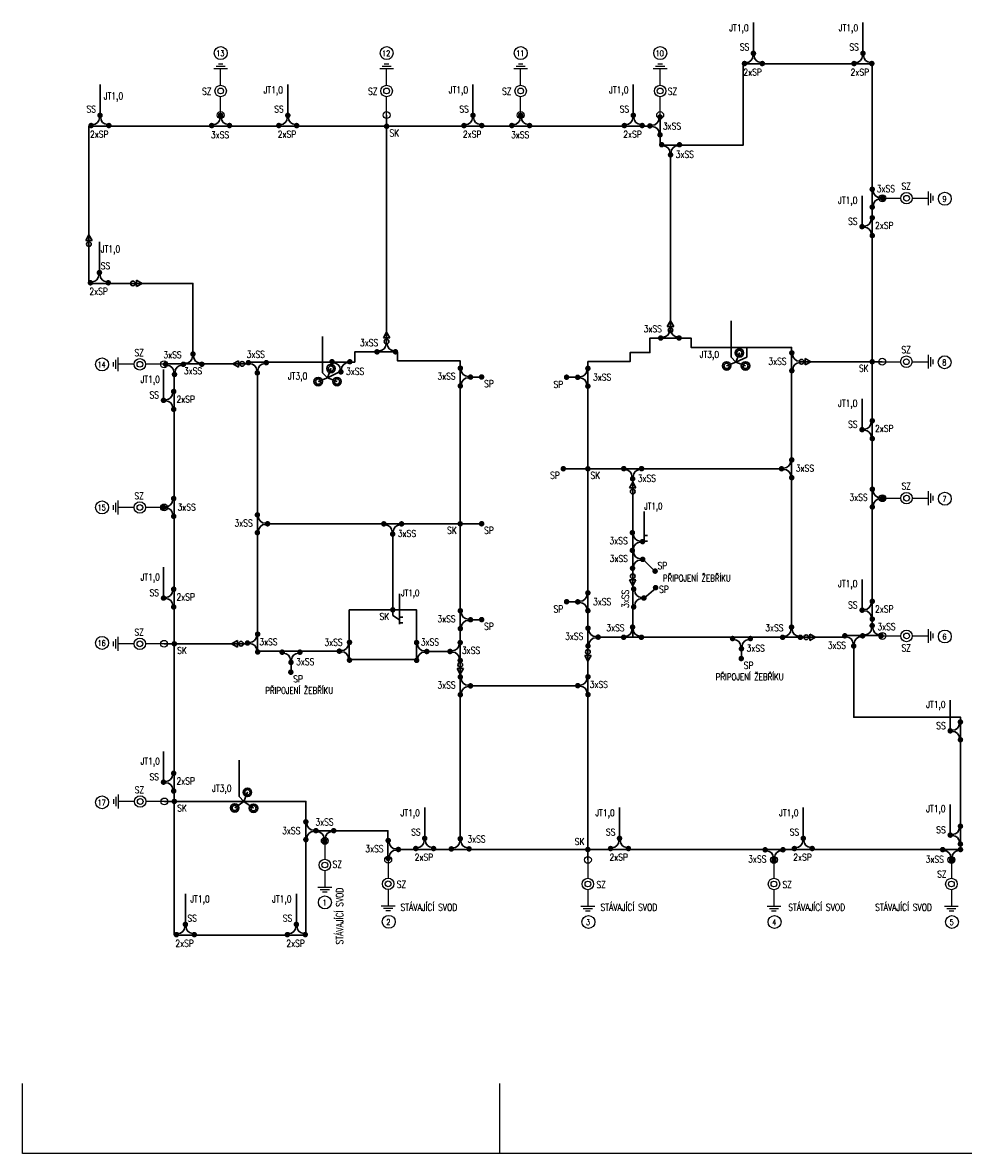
# Model space of a CAD drawing. Header units: millimetres. Extents: x 434746 to 672760, y -61647 to 206428.
# Tile 4 of 24: x 463889 to 505283, y 12652 to 62414. Entities that reach past the tile are written whole.
import ezdxf

# ---------------------------------------------------------------- set-up
doc = ezdxf.new("R2010")
doc.units = ezdxf.units.MM
for name, color, linetype, lineweight in [('E-hromosvody', 240, 'Continuous', 30), ('E-p_vo', 240, 'Continuous', 30), ('E-uzemneni_vnejsi', 240, 'Continuous', 30)]:
    doc.layers.add(name, color=color, linetype=linetype, lineweight=lineweight)
doc.styles.add('ROMANS', font='romans.shx', dxfattribs={"width": 0.8, "height": 125})

# ---------------------------------------------------------------- blocks, each defined once
blk = doc.blocks.new('A$C3AE25937')
at = {"layer": 'E-hromosvody', "lineweight": -3}
for p, q in [((-2071, 94), (-2071, -94)), ((-1978, 188), (-1978, -188)), ((-1884, 281), (-1884, -281)), ((-1500, 0), (-1884, 0)), ((-1219, 0), (-1500, 0)), ((0, 0), (-750, 0))]:
    blk.add_line(p, q, dxfattribs=at)
for centre, radius in [((-984, 0), 234), ((-984, 0), 117), ((0, 0), 141)]:
    blk.add_circle(centre, radius, dxfattribs=at)
blk = doc.blocks.new('*U12')
at = {"color": 0, "linetype": 'ByBlock', "ltscale": 0.2}
for radius in [110, 70]:
    blk.add_circle((0, 0), radius, dxfattribs=at)
blk = doc.blocks.new('A$C2AD8455B')
at = {"layer": 'E-uzemneni_vnejsi'}
for points in [[(-357, -278), (-357, 4)], [(-357, -278), (-105, -137), (-357, 4)]]:
    blk.add_lwpolyline(points, dxfattribs=at)
blk.add_circle((-518, -137), 103, dxfattribs=at)

msp = doc.modelspace()

# ---------------------------------------------------------------- linework, layer by layer
at = {"layer": 'E-hromosvody', "ltscale": 30, "const_width": 121}
for points in [[(495592, 60613, 1), (495713, 60613, 1)], [(495985, 61061, 1), (496107, 61061, 1)], [(496375, 60613, 1), (496496, 60613, 1)], [(500411, 60613, 1), (500532, 60613, 1)], [(500804, 61061, 1), (500925, 61061, 1)], [(501194, 60613, 1), (501315, 60613, 1)], [(467235, 58332, 1), (467356, 58332, 1)], [(472541, 58332, 1), (472662, 58332, 1)], [(475497, 58332, 1), (475618, 58332, 1)], [(483642, 58332, 1), (483763, 58332, 1)], [(485747, 58332, 1), (485869, 58332, 1)], [(490698, 58332, 1), (490819, 58332, 1)], [(491936, 58198, 1), (491936, 58319, 1)], [(466841, 57884, 1), (466963, 57884, 1)], [(467624, 57884, 1), (467745, 57884, 1)], [(472148, 57884, 1), (472269, 57884, 1)], [(472930, 57884, 1), (473052, 57884, 1)], [(475103, 57884, 1), (475224, 57884, 1)], [(475886, 57884, 1), (476007, 57884, 1)], [(479905, 57792, 1), (479905, 57913, 1)], [(483249, 57884, 1), (483370, 57884, 1)], [(484032, 57884, 1), (484153, 57884, 1)], [(485354, 57884, 1), (485475, 57884, 1)], [(486137, 57884, 1), (486258, 57884, 1)], [(490305, 57884, 1), (490426, 57884, 1)], [(491088, 57884, 1), (491209, 57884, 1)], [(491488, 57808, 1), (491488, 57929, 1)], [(491936, 57415, 1), (491936, 57536, 1)], [(492069, 57040, 1), (491948, 57040, 1)], [(492852, 57040, 1), (492731, 57040, 1)], [(492458, 56592, 1), (492337, 56592, 1)], [(501272, 55139, 1), (501272, 55018, 1)], [(501720, 54746, 1), (501720, 54625, 1)], [(501272, 54356, 1), (501272, 54235, 1)], [(501274, 53765, 1), (501274, 53886, 1)], [(500825, 53375, 1), (500825, 53496, 1)], [(501274, 52982, 1), (501274, 53103, 1)], [(467207, 51413, 1), (467329, 51413, 1)], [(466814, 50965, 1), (466935, 50965, 1)], [(467597, 50965, 1), (467718, 50965, 1)], [(492026, 48533, 1), (491905, 48533, 1)], [(492715, 48535, 1), (492836, 48535, 1)], [(471324, 47829, 1), (471445, 47829, 1)], [(479544, 47926, 1), (479422, 47926, 1)], [(480232, 47928, 1), (480353, 47928, 1)], [(497734, 47939, 1), (497734, 47818, 1)], [(470242, 47379, 1), (470121, 47379, 1)], [(471025, 47379, 1), (470904, 47379, 1)], [(471714, 47380, 1), (471835, 47380, 1)], [(473886, 47449, 1), (473765, 47449, 1)], [(474669, 47449, 1), (474548, 47449, 1)], [(477563, 47490, 1), (477442, 47490, 1)], [(478346, 47490, 1), (478225, 47490, 1)], [(483148, 47268, 1), (483148, 47147, 1)], [(488761, 47259, -1), (488761, 47138, -1)], [(501270, 47431, 1), (501270, 47552, 1)], [(470632, 46930, 1), (470511, 46930, 1)], [(474276, 47001, 1), (474155, 47001, 1)], [(477953, 47042, 1), (477832, 47042, 1)], [(483597, 46875, 1), (483597, 46754, 1)], [(484086, 46758, 1), (484086, 46880, 1)], [(487824, 46749, -1), (487824, 46870, -1)], [(488313, 46866, -1), (488313, 46744, -1)], [(497734, 47157, 1), (497734, 47035, 1)], [(470537, 46120, 1), (470537, 46242, 1)], [(483148, 46485, 1), (483148, 46364, 1)], [(488761, 46476, -1), (488761, 46355, -1)], [(470089, 45731, 1), (470089, 45852, 1)], [(470537, 45337, 1), (470537, 45459, 1)], [(501274, 44831, 1), (501274, 44952, 1)], [(500825, 44441, 1), (500825, 44562, 1)], [(501274, 44048, 1), (501274, 44169, 1)], [(487679, 42720, 1), (487679, 42841, 1)], [(488761, 42720, 1), (488761, 42841, 1)], [(490401, 42786, 1), (490279, 42786, 1)], [(491184, 42786, 1), (491062, 42786, 1)], [(497283, 42720, 1), (497283, 42841, 1)], [(497731, 43109, 1), (497731, 43231, 1)], [(490790, 42338, 1), (490669, 42338, 1)], [(497731, 42326, 1), (497731, 42448, 1)], [(501277, 41942, 1), (501277, 41821, 1)], [(470537, 41410, 1), (470537, 41532, 1)], [(501725, 41549, 1), (501725, 41427, 1)], [(470089, 41021, 1), (470089, 41142, 1)], [(470537, 40627, 1), (470537, 40749, 1)], [(474219, 40812, 1), (474219, 40691, 1)], [(501277, 41159, 1), (501277, 41038, 1)], [(474668, 40419, 1), (474668, 40298, 1)], [(479842, 40355, 1), (479721, 40355, 1)], [(480625, 40355, 1), (480504, 40355, 1)], [(483145, 40299, 1), (483145, 40420, 1)], [(484086, 40299, 1), (484086, 40420, 1)], [(474219, 40029, 1), (474219, 39908, 1)], [(480232, 39907, 1), (480110, 39907, 1)], [(490718, 40029, 1), (490718, 39908, 1)], [(491167, 39636, 1), (491167, 39515, 1)], [(490718, 39246, 1), (490718, 39125, 1)], [(491175, 38852, 1), (491175, 38731, 1)], [(490726, 38463, 1), (490726, 38342, 1)], [(491719, 38215, 1), (491719, 38336, 1)], [(470537, 37419, 1), (470537, 37541, 1)], [(488761, 37377, -1), (488761, 37256, -1)], [(490777, 37545, 1), (490777, 37424, 1)], [(491739, 37486, 1), (491739, 37607, 1)], [(470089, 37030, 1), (470089, 37151, 1)], [(487824, 36867, -1), (487824, 36989, -1)], [(488313, 36984, -1), (488313, 36863, -1)], [(491225, 37152, 1), (491225, 37031, 1)], [(501274, 36886, 1), (501274, 37007, 1)], [(470537, 36637, 1), (470537, 36758, 1)], [(480175, 36512, 1), (480175, 36633, 1)], [(483148, 36591, 1), (483148, 36470, 1)], [(488761, 36594, -1), (488761, 36473, -1)], [(490777, 36762, 1), (490777, 36641, 1)], [(500825, 36497, 1), (500825, 36618, 1)], [(483148, 35808, 1), (483148, 35687, 1)], [(483597, 36197, 1), (483597, 36076, 1)], [(484086, 36081, 1), (484086, 36202, 1)], [(488766, 35825, 1), (488766, 35704, 1)], [(490667, 35812, 1), (490788, 35812, 1)], [(497661, 35812, 1), (497783, 35812, 1)], [(501210, 35877, 1), (501331, 35877, 1)], [(501274, 36103, 1), (501274, 36225, 1)], [(474231, 35440, 1), (474231, 35561, 1)], [(489214, 35432, 1), (489214, 35311, 1)], [(490274, 35364, 1), (490395, 35364, 1)], [(491056, 35364, 1), (491178, 35364, 1)], [(495188, 35309, 1), (495067, 35309, 1)], [(495971, 35309, 1), (495850, 35309, 1)], [(497268, 35364, 1), (497389, 35364, 1)], [(498051, 35364, 1), (498172, 35364, 1)], [(500128, 35429, 1), (500007, 35429, 1)], [(500911, 35429, 1), (500790, 35429, 1)], [(501600, 35429, 1), (501721, 35429, 1)], [(470564, 35017, 1), (470564, 35138, 1)], [(473783, 35050, 1), (473783, 35171, 1)], [(474231, 34657, 1), (474231, 34778, 1)], [(477824, 34692, 1), (477824, 34813, 1)], [(478272, 35082, 1), (478272, 35203, 1)], [(481224, 35192, 1), (481224, 35071, 1)], [(481672, 34799, 1), (481672, 34678, 1)], [(482695, 34679, 1), (482695, 34801, 1)], [(483143, 35069, 1), (483143, 35190, 1)], [(488766, 35042, 1), (488766, 34921, 1)], [(495578, 34860, 1), (495457, 34860, 1)], [(500517, 34980, 1), (500396, 34980, 1)], [(475369, 34709, 1), (475247, 34709, 1)], [(475758, 34261, 1), (475637, 34261, 1)], [(476152, 34709, 1), (476030, 34709, 1)], [(478272, 34299, 1), (478272, 34420, 1)], [(481224, 34409, 1), (481224, 34288, 1)], [(483143, 34286, 1), (483143, 34407, 1)], [(495509, 34367, 1), (495509, 34488, 1)], [(475690, 33767, 1), (475690, 33888, 1)], [(483148, 33679, 1), (483148, 33558, 1)], [(483597, 33286, 1), (483597, 33165, 1)], [(488317, 33175, 1), (488317, 33296, 1)], [(488765, 33564, 1), (488765, 33686, 1)], [(483148, 32896, 1), (483148, 32775, 1)], [(488765, 32781, 1), (488765, 32903, 1)], [(504705, 31186, 1), (504705, 31307, 1)], [(505153, 31575, 1), (505153, 31697, 1)], [(505153, 30793, 1), (505153, 30914, 1)], [(470537, 29320, 1), (470537, 29441, 1)], [(470089, 28930, 1), (470089, 29051, 1)], [(470537, 28537, 1), (470537, 28658, 1)], [(470564, 28079, 1), (470564, 28200, 1)], [(476352, 27302, 1), (476352, 27181, 1)], [(476854, 26853, 1), (476733, 26853, 1)], [(477637, 26853, 1), (477516, 26853, 1)], [(505153, 26988, 1), (505153, 27109, 1)], [(476352, 26519, 1), (476352, 26398, 1)], [(477244, 26405, 1), (477123, 26405, 1)], [(479974, 26480, 1), (479974, 26359, 1)], [(481522, 26515, 1), (481643, 26515, 1)], [(483084, 26500, 1), (483205, 26500, 1)], [(490092, 26515, 1), (490214, 26515, 1)], [(498178, 26515, 1), (498299, 26515, 1)], [(504705, 26598, 1), (504705, 26720, 1)], [(505153, 26205, 1), (505153, 26326, 1)], [(480422, 26087, 1), (480422, 25966, 1)], [(481128, 26067, 1), (481249, 26067, 1)], [(481911, 26067, 1), (482032, 26067, 1)], [(482691, 26052, 1), (482812, 26052, 1)], [(483474, 26052, 1), (483595, 26052, 1)], [(488761, 25964, 1), (488761, 26085, 1)], [(489699, 26067, 1), (489820, 26067, 1)], [(490482, 26067, 1), (490603, 26067, 1)], [(496624, 26013, 1), (496502, 26013, 1)], [(497407, 26013, 1), (497285, 26013, 1)], [(497785, 26067, 1), (497906, 26067, 1)], [(498568, 26067, 1), (498689, 26067, 1)], [(504433, 26021, 1), (504312, 26021, 1)], [(505216, 26021, 1), (505095, 26021, 1)], [(479974, 25697, 1), (479974, 25576, 1)], [(497013, 25565, 1), (496892, 25565, 1)], [(504823, 25573, 1), (504702, 25573, 1)], [(470597, 22279, 1), (470718, 22279, 1)], [(470991, 22728, 1), (471112, 22728, 1)], [(471380, 22279, 1), (471501, 22279, 1)], [(475480, 22279, 1), (475601, 22279, 1)], [(475874, 22728, 1), (475995, 22728, 1)], [(476263, 22279, 1), (476384, 22279, 1)]]:
    msp.add_lwpolyline(points, format="xyb", close=True, dxfattribs=at)
at = {"layer": 'E-hromosvody', "ltscale": 30}
for points in [[(495271, 47478), (495064, 47697), (495064, 49293)], [(477298, 46787), (477090, 47006), (477090, 48602)], [(473624, 28139), (473417, 28358), (473417, 29954)]]:
    msp.add_lwpolyline(points, dxfattribs=at)
at = {"layer": 'E-hromosvody', "lineweight": -3}
for centre in [(472606, 61073, 0), (479908, 61073, 0), (485806, 61073, 0), (491944, 61073, 0), (504468, 54661, 0), (467385, 47371, 0), (504459, 47467, 0), (467385, 41079, 0), (504468, 41461, 0), (467385, 35117, 0), (504468, 35399, 0), (467385, 28101, 0), (477189, 23697, 0), (479999, 22843, 0), (488787, 22835, 0), (496975, 22835, 0), (504781, 22835, 0)]:
    msp.add_circle(centre, 285, dxfattribs=at)
at = {"layer": 'E-p_vo'}
for points in [[(496046, 61061), (496046, 62414)], [(500865, 61061), (500865, 62414)], [(467296, 58332), (467296, 59685)], [(475557, 58332), (475557, 59685)], [(483703, 58332), (483703, 59685)], [(490759, 58332), (490759, 59685)], [(500825, 53436), (500825, 54789)], [(467268, 51413), (467268, 52767)], [(470089, 45791), (470089, 47144)], [(500825, 44502), (500825, 45855)], [(491242, 39571), (491242, 40906)], [(470089, 37090), (470089, 38443)], [(500825, 36557), (500825, 37910)], [(480466, 35938), (480466, 37272)], [(504705, 31246), (504705, 32599)], [(470089, 28991), (470089, 30344)], [(481582, 26515), (481582, 27868)], [(490153, 26515), (490153, 27868)], [(498239, 26515), (498239, 27868)], [(504705, 26659), (504705, 28012)], [(471051, 22728), (471051, 24081)], [(475934, 22728), (475934, 24081)]]:
    msp.add_lwpolyline(points, dxfattribs=at)
at = {"layer": 'E-uzemneni_vnejsi'}
for points in [[(495721, 60656, 0.414207), (496021, 60956), (496021, 60963)], [(496074, 60961, 0.414207), (496374, 60661), (496381, 60661)], [(500539, 60656, 0.414207), (500839, 60956), (500839, 60963)], [(500892, 60961, 0.414207), (501192, 60661), (501199, 60661)], [(466970, 57927, 0.414207), (467270, 58227), (467270, 58234)], [(467323, 58232, 0.414207), (467623, 57932), (467630, 57932)], [(472276, 57927, 0.414207), (472576, 58227), (472576, 58234)], [(472629, 58232, 0.414207), (472929, 57932), (472936, 57932)], [(475232, 57927, 0.414207), (475532, 58227), (475532, 58234)], [(475585, 58232, 0.414207), (475885, 57932), (475892, 57932)], [(483377, 57927, 0.414207), (483677, 58227), (483677, 58234)], [(483730, 58232, 0.414207), (484030, 57932), (484037, 57932)], [(485483, 57927, 0.414207), (485783, 58227), (485783, 58234)], [(485836, 58232, 0.414207), (486136, 57932), (486143, 57932)], [(490434, 57927, 0.414207), (490734, 58227), (490734, 58234)], [(490786, 58232, 0.414207), (491086, 57932), (491093, 57932)], [(491893, 57543, 0.414207), (491593, 57843), (491586, 57843)], [(491588, 57896, 0.414207), (491888, 58196), (491888, 58203)], [(492370, 56692, 0.414207), (492070, 56992), (492063, 56992)], [(492723, 56997, 0.414207), (492423, 56697), (492423, 56690)], [(501315, 55011, 0.414207), (501615, 54711), (501622, 54711)], [(501620, 54658, 0.414207), (501320, 54358), (501320, 54351)], [(500926, 53463, 0.414207), (501226, 53763), (501226, 53770)], [(501231, 53111, 0.414207), (500931, 53411), (500924, 53411)], [(466943, 51008, 0.414207), (467243, 51308), (467243, 51315)], [(467296, 51313, 0.414207), (467596, 51013), (467603, 51013)], [(492060, 48578, 0.414207), (492360, 48878), (492360, 48885)], [(492413, 48883, 0.414207), (492713, 48583), (492720, 48583)], [(479578, 47971, 0.414207), (479878, 48271), (479878, 48278)], [(479930, 48276, 0.414207), (480230, 47976), (480237, 47976)], [(497777, 47811, 0.414207), (498077, 47511), (498084, 47511)], [(470544, 47031, 0.414207), (470244, 47331), (470237, 47331)], [(470897, 47336, 0.414207), (470597, 47036), (470597, 47029)], [(471059, 47423, 0.414207), (471359, 47723), (471359, 47730)], [(471412, 47728, 0.414207), (471712, 47428), (471719, 47428)], [(474188, 47101, 0.414207), (473888, 47401), (473881, 47401)], [(474540, 47406, 0.414207), (474240, 47106), (474240, 47099)], [(477865, 47142, 0.414207), (477565, 47442), (477558, 47442)], [(478218, 47447, 0.414207), (477918, 47147), (477918, 47140)], [(498082, 47458, 0.414207), (497782, 47158), (497782, 47151)], [(483191, 47140, 0.414207), (483491, 46840), (483498, 46840)], [(483496, 46787, 0.414207), (483196, 46487), (483196, 46480)], [(488718, 47130, -0.414207), (488418, 46830), (488411, 46830)], [(488413, 46778, -0.414207), (488713, 46478), (488713, 46471)], [(470189, 45819, 0.414207), (470489, 46119), (470489, 46126)], [(470494, 45466, 0.414207), (470194, 45766), (470187, 45766)], [(500926, 44529, 0.414207), (501226, 44829), (501226, 44836)], [(501231, 44177, 0.414207), (500931, 44477), (500924, 44477)], [(497383, 42808, 0.414207), (497683, 43108), (497683, 43115)], [(490702, 42438, 0.414207), (490402, 42738), (490395, 42738)], [(491055, 42743, 0.414207), (490755, 42443), (490755, 42436)], [(497688, 42455, 0.414207), (497388, 42755), (497381, 42755)], [(501320, 41813, 0.414207), (501620, 41513), (501627, 41513)], [(470189, 41109, 0.414207), (470489, 41409), (470489, 41416)], [(501625, 41461, 0.414207), (501325, 41161), (501325, 41154)], [(470494, 40756, 0.414207), (470194, 41056), (470187, 41056)], [(474262, 40684, 0.414207), (474562, 40384), (474569, 40384)], [(474567, 40331, 0.414207), (474267, 40031), (474267, 40024)], [(480144, 40007, 0.414207), (479844, 40307), (479837, 40307)], [(480496, 40312, 0.414207), (480196, 40012), (480196, 40005)], [(490761, 39900, 0.414207), (491061, 39600), (491068, 39600)], [(491066, 39548, 0.414207), (490766, 39248), (490766, 39241)], [(490769, 39117, 0.414207), (491069, 38817), (491076, 38817)], [(491074, 38764, 0.414207), (490774, 38464), (490774, 38457)], [(470189, 37118, 0.414207), (470489, 37418), (470489, 37425)], [(490820, 37417, 0.414207), (491120, 37117), (491127, 37117)], [(470494, 36765, 0.414207), (470194, 37065), (470187, 37065)], [(488718, 37249, -0.414207), (488418, 36949), (488411, 36949)], [(488413, 36896, -0.414207), (488713, 36596), (488713, 36589)], [(491125, 37064, 0.414207), (490825, 36764), (490825, 36757)], [(500926, 36585, 0.414207), (501226, 36885), (501226, 36892)], [(483191, 36462, 0.414207), (483491, 36162), (483498, 36162)], [(501231, 36232, 0.414207), (500931, 36532), (500924, 36532)], [(483496, 36109, 0.414207), (483196, 35809), (483196, 35802)], [(473883, 35138, 0.414207), (474183, 35438), (474183, 35445)], [(488809, 35696, 0.414207), (489109, 35396), (489116, 35396)], [(489114, 35344, 0.414207), (488814, 35044), (488814, 35037)], [(490402, 35407, 0.414207), (490702, 35707), (490702, 35714)], [(490755, 35712, 0.414207), (491055, 35412), (491062, 35412)], [(497397, 35407, 0.414207), (497697, 35707), (497697, 35714)], [(497749, 35712, 0.414207), (498049, 35412), (498056, 35412)], [(500429, 35081, 0.414207), (500129, 35381), (500122, 35381)], [(500782, 35386, 0.414207), (500482, 35086), (500482, 35079)], [(500946, 35472, 0.414207), (501246, 35772), (501246, 35779)], [(501298, 35777, 0.414207), (501598, 35477), (501605, 35477)], [(474188, 34786, 0.414207), (473888, 35086), (473881, 35086)], [(477924, 34780, 0.414207), (478224, 35080), (478224, 35087)], [(481267, 35064, 0.414207), (481567, 34764), (481573, 34764)], [(482795, 34767, 0.414207), (483095, 35067), (483095, 35074)], [(495490, 34961, 0.414207), (495190, 35261), (495183, 35261)], [(495843, 35266, 0.414207), (495543, 34966), (495543, 34959)], [(475670, 34361, 0.414207), (475370, 34661), (475363, 34661)], [(476023, 34666, 0.414207), (475723, 34366), (475723, 34359)], [(478229, 34428, 0.414207), (477929, 34728), (477922, 34728)], [(481572, 34711, 0.414207), (481272, 34411), (481272, 34404)], [(483100, 34415, 0.414207), (482800, 34715), (482793, 34715)], [(483191, 33550, 0.414207), (483491, 33250), (483498, 33250)], [(488417, 33263, 0.414207), (488717, 33563), (488717, 33570)], [(483496, 33198, 0.414207), (483196, 32898), (483196, 32891)], [(488722, 32910, 0.414207), (488422, 33210), (488415, 33210)], [(504805, 31274, 0.414207), (505105, 31574), (505105, 31581)], [(505110, 30921, 0.414207), (504810, 31221), (504803, 31221)], [(470494, 28666, 0.414207), (470194, 28966), (470187, 28966)], [(470189, 29018, 0.414207), (470489, 29318), (470489, 29325)], [(476395, 27173, 0.414207), (476695, 26873), (476702, 26873)], [(504805, 26686, 0.414207), (505105, 26986), (505105, 26993)], [(476700, 26820, 0.414207), (476400, 26520), (476400, 26513)], [(477156, 26505, 0.414207), (476856, 26805), (476849, 26805)], [(477508, 26810, 0.414207), (477208, 26510), (477208, 26503)], [(481257, 26110, 0.414207), (481557, 26410), (481557, 26417)], [(481610, 26415, 0.414207), (481910, 26115), (481917, 26115)], [(482820, 26095, 0.414207), (483120, 26395), (483120, 26402)], [(483172, 26400, 0.414207), (483472, 26100), (483479, 26100)], [(489828, 26110, 0.414207), (490128, 26410), (490128, 26417)], [(490181, 26415, 0.414207), (490481, 26115), (490488, 26115)], [(497914, 26110, 0.414207), (498214, 26410), (498214, 26417)], [(498266, 26415, 0.414207), (498566, 26115), (498573, 26115)], [(505110, 26334, 0.414207), (504810, 26634), (504803, 26634)], [(480017, 26351, 0.414207), (480317, 26051), (480324, 26051)], [(480322, 25999, 0.414207), (480022, 25699), (480022, 25692)], [(496925, 25665, 0.414207), (496625, 25965), (496618, 25965)], [(497278, 25970, 0.414207), (496978, 25670), (496978, 25663)], [(504735, 25673, 0.414207), (504435, 25973), (504428, 25973)], [(505088, 25978, 0.414207), (504788, 25678), (504788, 25671)], [(470726, 22322, 0.414207), (471026, 22622), (471026, 22629)], [(471079, 22627, 0.414207), (471379, 22327), (471386, 22327)], [(475609, 22322, 0.414207), (475909, 22622), (475909, 22629)], [(475962, 22627, 0.414207), (476262, 22327), (476269, 22327)]]:
    msp.add_lwpolyline(points, format="xyb", dxfattribs=at)
for points in [[(501270, 35838), (501270, 60602), (495594, 60602), (495594, 57021), (491939, 57021), (491939, 58272)], [(479905, 48284), (479905, 58343)], [(491504, 57852), (466808, 57852), (466808, 53075), (466808, 53075), (466808, 53075), (466808, 50938), (469152, 50938), (469152, 50938), (471385, 50938), (471385, 47836)], [(492396, 48860), (492396, 56606)], [(497723, 35821), (497723, 48120), (493302, 48120), (493302, 48532), (491490, 48532), (491490, 47890), (490618, 47890), (490618, 47496), (488761, 47496)], [(483145, 34738), (483145, 47524), (480385, 47524), (480385, 47926), (478505, 47926), (478505, 47474), (473803, 47474)], [(494867, 47307), (495271, 47478), (495427, 47880), (495271, 47478), (495695, 47307)], [(495271, 47478), (495752, 47692), (495752, 48120)], [(471385, 47396), (470184, 47396)], [(471385, 47396), (473849, 47396)], [(488761, 47496), (488761, 35367)], [(498065, 47491), (501711, 47491)], [(470564, 46920), (470564, 22258), (476351, 22258), (476351, 26847)], [(474220, 46989), (474220, 34755), (477821, 34755)], [(476894, 46616), (477298, 46787), (477454, 47189), (477298, 46787), (477722, 46616)], [(477298, 46787), (477893, 47076), (477893, 47076)], [(483615, 46815), (484052, 46815)], [(488295, 46806), (487858, 46806)], [(487679, 42781), (497291, 42781)], [(490733, 42374), (490733, 35366)], [(474667, 40360), (484080, 40360)], [(480466, 36125), (480175, 36325), (480175, 39923)], [(491388, 39839), (491239, 39839)], [(491386, 39588), (491239, 39588)], [(491193, 38793), (491709, 38278)], [(491243, 37092), (491745, 37533)], [(488295, 36924), (487858, 36924)], [(478260, 34755), (478260, 36572), (481221, 36572), (481221, 34736)], [(480466, 36253), (480619, 36253)], [(480466, 36002), (480619, 36002)], [(483615, 36138), (484052, 36138)], [(488761, 35366), (488761, 26025)], [(489215, 35366), (489215, 35366), (497723, 35366)], [(497723, 35366), (500090, 35366)], [(500041, 35450), (501647, 35450)], [(470111, 35077), (470564, 35077)], [(473789, 35077), (470564, 35077)], [(480421, 26025), (505158, 26025), (505158, 31842), (500457, 31842), (500457, 34976)], [(495519, 34846), (495519, 34444)], [(478260, 34755), (478260, 34393), (481221, 34393), (481221, 34736)], [(481671, 34736), (482755, 34736), (482755, 34736)], [(483145, 34736), (483145, 26509)], [(475699, 34246), (475699, 33844)], [(483599, 33235), (488326, 33235)], [(473221, 27855), (473624, 28139), (473781, 28541), (473624, 28139), (474048, 27841)], [(470126, 28139), (470564, 28139)], [(473624, 28139), (470564, 28139)], [(473624, 28139), (476351, 28139), (476351, 26847)], [(476794, 26847), (479965, 26847), (479965, 26025)], [(479965, 26025), (479965, 25569)], [(488761, 26025), (488761, 25569)]]:
    msp.add_lwpolyline(points, dxfattribs=at)
at = {"layer": 'E-uzemneni_vnejsi', "color": 0, "lineweight": -3}
for points in [[(484889, 12652), (463889, 12652), (463889, 15728)], [(505889, 12652), (484889, 12652), (484889, 15728)]]:
    msp.add_lwpolyline(points, dxfattribs=at)

# ---------------------------------------------------------------- block references
at = {"xscale": 1.07999999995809, "yscale": 1.07999999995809, "zscale": 1.08}
for p, rotation in [((472603, 58343), 270), ((479905, 58343), 270), ((485803, 58343), 270), ((491941, 58343), 270), ((501720, 54685), 180), ((501711, 47491), 180), ((501720, 41485), 180), ((501720, 35423), 180), ((477185, 26406), 90), ((479974, 25576), 90), ((488761, 25569), 90), ((496949, 25569), 90), ((504755, 25569), 90)]:
    msp.add_blockref('A$C3AE25937', p, dxfattribs=dict(at, rotation=rotation))
for p in [(470111, 47377), (470111, 41077), (470111, 35077), (470126, 28139)]:
    msp.add_blockref('A$C3AE25937', p, dxfattribs=at)
at = {"layer": 'E-hromosvody', "ltscale": 0.2, "zscale": 1.6848, "rotation": 90}
for p, xscale, yscale in [((495427, 47880), 1.684799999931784, 1.684799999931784), ((477454, 47189), 1.684799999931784, 1.684799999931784), ((494867, 47307), 1.684799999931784, 1.684799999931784), ((495695, 47307), 1.684799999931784, 1.684799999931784), ((476894, 46616), 1.684799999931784, 1.684799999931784), ((477722, 46616), 1.684799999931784, 1.684799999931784), ((473781, 28541), 1.684799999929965, 1.684799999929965), ((473221, 27855), 1.684799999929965, 1.684799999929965), ((474048, 27841), 1.684799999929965, 1.684799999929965)]:
    msp.add_blockref('*U12', p, dxfattribs=dict(at, xscale=xscale, yscale=yscale))
at = {"layer": 'E-uzemneni_vnejsi'}
for p, rotation in [((466671, 53183), 90), ((492259, 49392), 90), ((479768, 48896), 90), ((473032, 47259), 180), ((490596, 42297), 90), ((490870, 37530), 270), ((472980, 34940), 180), ((488898, 34202), 270), ((483282, 33635), 270)]:
    msp.add_blockref('A$C2AD8455B', p, dxfattribs=dict(at, rotation=rotation))
for p in [(469257, 51075), (498679, 47628), (498888, 35503)]:
    msp.add_blockref('A$C2AD8455B', p, dxfattribs=at)

# ---------------------------------------------------------------- texts
at = {"layer": 'E-hromosvody', "color": 0, "lineweight": -3, "style": 'ROMANS', "width": 0.8}
for s, height, p in [('JT1,0', 303.7, (494980, 62031)), ('JT1,0', 303.7, (499798, 62031)), ('JT1,0', 303.7, (467458, 59033)), ('JT1,0', 303.7, (474491, 59302)), ('JT1,0', 303.7, (482637, 59302)), ('JT1,0', 303.7, (489693, 59302)), ('JT1,0', 303.7, (499767, 54445)), ('JT1,0', 303.7, (467327, 52295)), ('JT3,0', 303.7, (493681, 47657)), ('JT1,0', 303.7, (469077, 46560)), ('JT3,0', 303.7, (475562, 46712)), ('JT1,0', 303.7, (499767, 45511)), ('JT1,0', 284.7, (491243, 40993)), ('JT1,0', 303.7, (469077, 37860)), ('PŘIPOJENÍ ŽEBŘÍKU', 284.68, (492061, 37823)), ('JT1,0', 303.7, (499767, 37567)), ('JT1,0', 284.7, (480546, 37173)), ('PŘIPOJENÍ ŽEBŘÍKU', 284.68, (494386, 33479)), ('PŘIPOJENÍ ŽEBŘÍKU', 284.68, (474566, 32879)), ('JT1,0', 303.7, (503646, 32256)), ('JT1,0', 303.7, (469077, 29760)), ('JT3,0', 303.7, (472226, 28563)), ('JT1,0', 303.7, (503646, 27669)), ('JT1,0', 303.7, (480516, 27486)), ('JT1,0', 303.7, (489087, 27486)), ('JT1,0', 303.7, (497173, 27486)), ('JT1,0', 303.7, (471267, 23698)), ('JT1,0', 303.7, (474868, 23698)), ('STÁVAJÍCÍ SVOD', 303.66, (480516, 23328)), ('STÁVAJÍCÍ SVOD', 303.66, (489316, 23328)), ('STÁVAJÍCÍ SVOD', 303.66, (497579, 23328)), ('STÁVAJÍCÍ SVOD', 303.66, (501401, 23328))]:
    msp.add_text(s, height=height, dxfattribs=at).set_placement(p)
at = {"layer": 'E-hromosvody', "lineweight": -3, "style": 'ROMANS', "width": 0.8}
for s, height, p in [('SS', 303.7, (495449, 61184)), ('SS', 303.7, (500267, 61184)), ('13', 250.5, (472402, 60938, 0)), ('12', 250.5, (479704, 60938, 0)), ('11', 250.5, (485602, 60938, 0)), ('10', 250.5, (491740, 60938, 0)), ('2xSP', 303.7, (495605, 60082)), ('2xSP', 303.7, (500320, 60082)), ('SZ', 303.7, (471783, 59234)), ('SZ', 303.7, (479085, 59234)), ('SZ', 303.7, (484983, 59234)), ('SZ', 303.7, (492276, 59234)), ('SS', 303.7, (466698, 58455)), ('SS', 303.7, (474960, 58455)), ('SS', 303.7, (483105, 58455)), ('SS', 303.7, (490161, 58455)), ('3xSS', 303.7, (492061, 57707)), ('2xSP', 303.7, (466854, 57353)), ('3xSS', 303.7, (472175, 57324)), ('2xSP', 303.7, (475116, 57353)), ('SK', 303.7, (480030, 57406)), ('2xSP', 303.7, (483262, 57353)), ('3xSS', 303.7, (485382, 57324)), ('2xSP', 303.7, (490318, 57353)), ('3xSS', 303.7, (492624, 56465)), ('3xSS', 303.7, (501474, 54958)), ('SZ', 303.7, (502562, 55064)), ('9', 251, (504360, 54526, 0)), ('SS', 303.7, (500210, 53516)), ('2xSP', 303.7, (501397, 53335)), ('SS', 303.7, (467325, 51560)), ('2xSP', 303.7, (466827, 50434)), ('3xSS', 303.7, (491215, 48787)), ('3xSS', 303.7, (478732, 48180)), ('SZ', 303.7, (468809, 47736)), ('3xSS', 303.7, (470086, 47642)), ('3xSS', 303.7, (473747, 47668)), ('SZ', 303.7, (502553, 47870)), ('14', 250.5, (467182, 47236, 0)), ('3xSS', 303.7, (496703, 47359)), ('SK', 303.7, (500689, 47045)), ('8', 251, (504352, 47331, 0)), ('3xSS', 303.7, (470985, 46938)), ('3xSS', 303.7, (478119, 46915)), ('3xSS', 303.7, (482142, 46702)), ('3xSS', 303.7, (488987, 46659)), ('SP', 303.7, (484193, 46373)), ('SP', 303.7, (487251, 46337)), ('SS', 303.7, (469474, 45871)), ('2xSP', 303.7, (470660, 45690)), ('SS', 303.7, (500210, 44582)), ('2xSP', 303.7, (501397, 44401)), ('3xSS', 303.7, (497912, 42654)), ('SP', 303.7, (487100, 42335)), ('SK', 303.7, (488872, 42335)), ('3xSS', 303.7, (490956, 42211)), ('SZ', 303.7, (502562, 41864)), ('SZ', 303.7, (468809, 41436)), ('3xSS', 303.7, (500271, 41375)), ('7', 251, (504360, 41326, 0)), ('15', 250.5, (467182, 40944, 0)), ('3xSS', 303.7, (470706, 40939)), ('3xSS', 303.7, (473213, 40246)), ('3xSS', 303.7, (480398, 39780)), ('SK', 303.7, (482565, 39914)), ('SP', 303.7, (484193, 39914)), ('3xSS', 303.7, (489712, 39462)), ('3xSS', 303.7, (489720, 38679)), ('SP', 303.7, (491827, 38361)), ('SS', 303.7, (469474, 37170)), ('SP', 303.7, (491892, 37323)), ('2xSP', 303.7, (470660, 36989)), ('3xSS', 303.7, (488987, 36777)), ('SS', 303.7, (500210, 36637)), ('SK', 303.7, (479595, 36126)), ('3xSS', 303.7, (482142, 36024)), ('SP', 303.7, (487251, 36455)), ('2xSP', 303.7, (501397, 36456)), ('SP', 303.7, (484193, 35696)), ('3xSS', 303.7, (489572, 35629)), ('3xSS', 303.7, (496566, 35629)), ('3xSS', 303.7, (501501, 35684)), ('SZ', 303.7, (468809, 35436)), ('3xSS', 303.7, (487760, 35251)), ('6', 251, (504360, 35263, 0)), ('16', 250.5, (467182, 34982, 0)), ('SK', 303.7, (470689, 34631)), ('3xSS', 303.7, (474305, 35011)), ('3xSS', 303.7, (477169, 34985)), ('3xSS', 303.7, (481410, 35004)), ('3xSS', 303.7, (483217, 34640)), ('3xSS', 303.7, (495744, 34733)), ('3xSS', 303.7, (499317, 34853)), ('SZ', 303.7, (502562, 34740)), ('3xSS', 303.7, (475924, 34134)), ('SP', 303.7, (495617, 33982)), ('SP', 303.7, (475797, 33382)), ('3xSS', 303.7, (482142, 33112)), ('3xSS', 303.7, (488839, 33136)), ('SS', 303.7, (504090, 31326)), ('SS', 303.7, (469474, 29070)), ('2xSP', 303.7, (470660, 28889)), ('SZ', 303.7, (468824, 28498)), ('17', 250.5, (467182, 27965, 0)), ('SK', 303.7, (470689, 27693)), ('3xSS', 303.7, (476771, 27084)), ('3xSS', 303.7, (475310, 26702)), ('SS', 303.7, (480985, 26638)), ('SS', 303.7, (489556, 26638)), ('SS', 303.7, (497641, 26638)), ('SS', 303.7, (504090, 26739)), ('3xSS', 303.7, (483459, 26333)), ('SK', 303.7, (488181, 26225)), ('3xSS', 303.7, (478967, 25913)), ('SZ', 303.7, (477527, 25217)), ('2xSP', 303.7, (481141, 25536)), ('2xSP', 303.7, (489712, 25536)), ('3xSS', 303.7, (495815, 25453)), ('2xSP', 303.7, (497798, 25536)), ('3xSS', 303.7, (503623, 25446)), ('SZ', 303.7, (504131, 24787)), ('SZ', 303.7, (480349, 24338)), ('SZ', 303.7, (489137, 24331)), ('SZ', 303.7, (497325, 24331)), ('1', 251, (477082, 23562, 0)), ('SS', 303.7, (471141, 22850)), ('SS', 303.7, (475337, 22850)), ('2', 251, (479892, 22707, 0)), ('3', 251, (488679, 22700, 0)), ('4', 251, (496867, 22700, 0)), ('5', 251, (504673, 22700, 0)), ('2xSP', 303.7, (470610, 21749)), ('2xSP', 303.7, (475493, 21749))]:
    msp.add_text(s, height=height, dxfattribs=at).set_placement(p)
msp.add_text('3xSS', height=303.7, rotation=90, dxfattribs=at).set_placement((490561, 36655))
at = {"layer": 'E-hromosvody', "color": 0, "lineweight": -3, "style": 'ROMANS', "width": 0.8}
msp.add_text('STÁVAJÍCÍ SVOD', height=303.66, rotation=90, dxfattribs=at).set_placement((477989, 21846))

doc.saveas('drawing.dxf')
